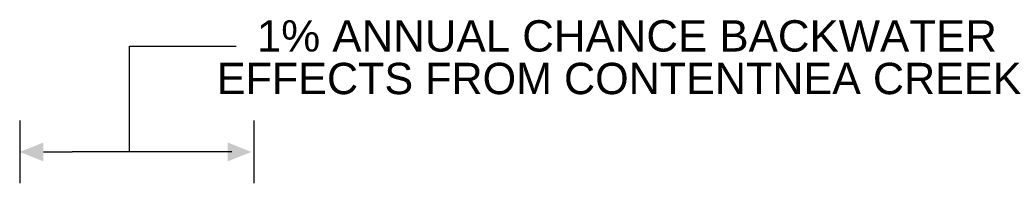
# Model space of a CAD drawing. Header units: inches. Extents: x -19.2 to 49.3, y -24.5 to 26.6.
# Tile 2 of 9: x -7.9 to -4.7, y 8.4 to 8.9. Entities that reach past the tile are written whole.
import ezdxf
from ezdxf.enums import TextEntityAlignment as Align

# ---------------------------------------------------------------- set-up
doc = ezdxf.new("R2010")
doc.units = ezdxf.units.IN
doc.header["$LTSCALE"] = 0.3
doc.header["$MEASUREMENT"] = 0
doc.layers.add('TEXT', color=255, linetype='Continuous')
doc.styles.add('ARIAL', font='ARIAL.TTF')

msp = doc.modelspace()

# ---------------------------------------------------------------- linework, layer by layer
at = {"layer": 'TEXT'}
for p, q in [((-7.8691, 8.5834), (-7.8691, 8.3834)), ((-7.123, 8.5834), (-7.123, 8.3834)), ((-7.7937, 8.4834), (-7.7016, 8.4834)), ((-7.1924, 8.4834), (-7.7016, 8.4834))]:
    msp.add_line(p, q, dxfattribs=at)
msp.add_lwpolyline([(-7.5189, 8.4834), (-7.5189, 8.8213), (-7.179, 8.8213)], dxfattribs=at)
for points in [[(-7.7937, 8.5135), (-7.7937, 8.4534), (-7.8691, 8.4834)], [(-7.2056, 8.5135), (-7.2056, 8.4534), (-7.1303, 8.4834)]]:
    msp.add_solid(points, dxfattribs=at)

# ---------------------------------------------------------------- texts
at = {"layer": 'TEXT', "style": 'ARIAL'}
for s, p in [('1%%% ANNUAL CHANCE BACKWATER', (-5.9331, 8.8035)), ('EFFECTS FROM CONTENTNEA CREEK', (-5.937, 8.6677))]:
    msp.add_text(s, height=0.1, dxfattribs=at).set_placement(p, align=Align.CENTER)

doc.saveas('drawing.dxf')
